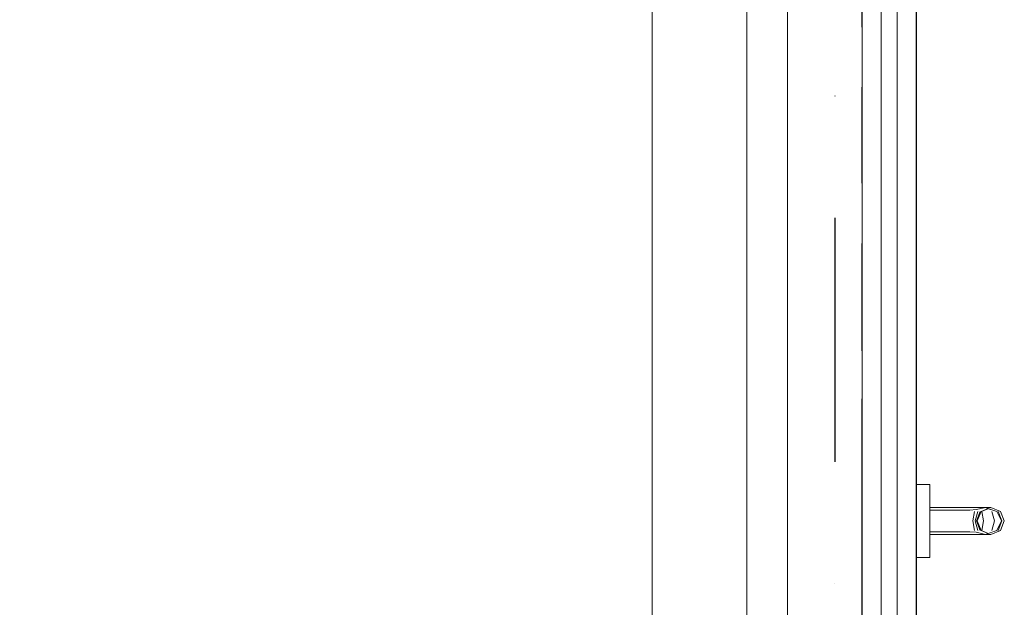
# Model space of a CAD drawing. Header units: millimetres. Extents: x 90539 to 127778, y -34922 to 14506.
# Tile 58 of 256: x 106841 to 107568, y 3826 to 4260. Entities that reach past the tile are written whole.
import ezdxf
from ezdxf.enums import TextEntityAlignment as Align

# ---------------------------------------------------------------- set-up
doc = ezdxf.new("R2010")
doc.units = ezdxf.units.MM
doc.header["$MEASUREMENT"] = 0
doc.linetypes.add('Kropki i Kreski', pattern=[360, 180, -90, 0, -90])
doc.linetypes.add('Wipeout_Contour', pattern=[1000, 0, -1000])
for name, color, linetype in [('Nowe_A-Osi', 7, 'Continuous'), ('Nowe_A-Wymiary-Wewnętrzne', 7, 'Continuous'), ('Nowe_A-Wymiary-Zewnętrzne', 7, 'Continuous'), ('Nowe_A-Ściany-Konstrukcyjne', 7, 'Continuous'), ('Nowe_A-Ściany-Wewnętrzne', 7, 'Continuous'), ('Nowe_Drzwi Archicad', 7, 'Continuous')]:
    doc.layers.add(name, color=color, linetype=linetype)
for name, color, linetype, lineweight, true_color in [('Nowe_A-Osi_Nr_pióra__25', 7, 'Continuous', 25, 0x40a5ff), ('Nowe_A-Wymiary-Wewnętrzne_Nr_pióra__45', 7, 'Continuous', 15, 0x40a5ff), ('Nowe_A-Wymiary-Wewnętrzne_Nr_pióra__85', 7, 'Continuous', 13, 0x80c2ff), ('Nowe_A-Wymiary-Zewnętrzne_Nr_pióra__45', 7, 'Continuous', 15, 0x40a5ff), ('Nowe_A-Wymiary-Zewnętrzne_Nr_pióra__85', 7, 'Continuous', 13, 0x80c2ff)]:
    doc.layers.add(name, color=color, linetype=linetype, lineweight=lineweight, true_color=true_color)
for name, color, linetype, lineweight in [('Nowe_A-Osi_Nr_pióra__6', 5, 'Continuous', 13), ('Nowe_A-Wymiary-Wewnętrzne_Nr_pióra__46', 5, 'Continuous', 15), ('Nowe_A-Wymiary-Zewnętrzne_Nr_pióra__46', 5, 'Continuous', 15), ('Nowe_Drzwi Archicad_Nr_pióra__3', 7, 'Continuous', 13), ('Nowe_Drzwi Archicad_Nr_pióra__43', 7, 'Continuous', 13), ('Nowe_Drzwi Archicad_Nr_pióra__87', 7, 'Continuous', 13)]:
    doc.layers.add(name, color=color, linetype=linetype, lineweight=lineweight)
doc.styles.add('STYL_AUTOMATYCZNY_1', font='arial.ttf')
doc.styles.add('STYL_AUTOMATYCZNY_2', font='arial.ttf')
doc.dimstyles.new('STYL_AUTOMATYCZNY__1', dxfattribs={"dimtxt": 125, "dimasz": 47.5, "dimexe": 0.18, "dimexo": 20, "dimgap": 0, "dimtad": 1, "dimdec": 1, "dimlfac": 0.1, "dimzin": 0, "dimdsep": 46, "dimtxsty": 'STYL_AUTOMATYCZNY_2', "dimblk": 'ARROWHEAD_11', "dimblk1": 'ARROWHEAD_11', "dimblk2": 'ARROWHEAD_11', "dimcen": 0.09, "dimclrd": 256, "dimclre": 256, "dimclrt": 5, "dimadec": 1, "dimazin": 0, "dimtfac": 1, "dimtdec": 4, "dimtmove": 0, "dimatfit": 3, "dimfxl": 0, "dimtolj": 1, "dimtzin": 0, "dimarcsym": 0})

# ---------------------------------------------------------------- blocks, each defined once
blk = doc.blocks.new('ElemPrzekroju_43')
at = {"color": 254, "linetype": 'Wipeout_Contour', "lineweight": 0, "ltscale": 2119545.895262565}
blk.add_wipeout([(105732.6, 3738.71), (105707.6, 3738.71), (105707.6, 3070), (105732.6, 3070), (105732.6, 3060), (105707.6, 3060), (105707.6, 2890), (105782.6, 2890), (105782.6, 2898.89), (105807.6, 2898.89), (105807.6, 4084.71), (105857.6, 4084.71), (105857.6, 2898.89), (105882.6, 2898.89), (105882.6, 2890), (107307.6, 2890), (107307.6, 4260), (105707.6, 4260), (105707.6, 3748.71), (105732.6, 3748.71)], dxfattribs=at).dxf.layer = 'Nowe_A-Ściany-Konstrukcyjne'
blk = doc.blocks.new('ElemPrzekroju_44')
at = {"color": 254, "linetype": 'Wipeout_Contour', "lineweight": 0, "ltscale": 860138.661592}
blk.add_wipeout([(107407.6, 3467), (107457.6, 3467), (107457.6, 3485), (107462.6, 3485), (107462.6, 4295), (107457.6, 4295), (107457.6, 4313), (107407.6, 4313)], dxfattribs=at).dxf.layer = 'Nowe_A-Ściany-Wewnętrzne'
at = {"color": 254, "linetype": 'Wipeout_Contour', "lineweight": 0, "ltscale": 1827415.701609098}
blk.add_wipeout([(107307.6, 2890), (107462.6, 2890), (107462.6, 3435), (107457.6, 3435), (107457.6, 3453), (107407.6, 3453), (107407.6, 3390), (107377.6, 3390), (107377.6, 4390), (107407.6, 4390), (107407.6, 4327), (107457.6, 4327), (107457.6, 4345), (107462.6, 4345), (107462.6, 4902), (107462.6, 4960), (107307.6, 4960)], dxfattribs=at).dxf.layer = 'Nowe_A-Ściany-Wewnętrzne'
blk = doc.blocks.new('ElemPrzekroju_45')
at = {"layer": 'Nowe_Drzwi Archicad_Nr_pióra__87', "color": 7, "linetype": 'Continuous', "lineweight": 13}
blk.add_line((107307.6, 2890), (107307.6, 4960), dxfattribs=at)
at = {"color": 254, "linetype": 'Wipeout_Contour', "lineweight": 0, "ltscale": 2044401.935388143}
blk.add_wipeout([(107502.6, 3763), (107502.6, 2890), (107577.6, 2890), (107577.6, 4890), (107502.6, 4890), (107502.6, 3917), (107512.6, 3917), (107512.6, 3900), (107557.6, 3900), (107564.67, 3897.07), (107567.6, 3890), (107564.67, 3882.93), (107557.6, 3880), (107512.6, 3880), (107512.6, 3863), (107502.6, 3863), (107502.6, 3817), (107512.6, 3817), (107512.6, 3763)], dxfattribs=at).dxf.layer = 'Nowe_Drzwi Archicad'
at = {"color": 254, "linetype": 'Wipeout_Contour', "lineweight": 0, "ltscale": 429877.945401}
blk.add_wipeout([(107403.2, 4390), (107392.6, 4390), (107392.6, 3390), (107403.2, 3390)], dxfattribs=at).dxf.layer = 'Nowe_Drzwi Archicad'
at = {"color": 254, "linetype": 'Wipeout_Contour', "lineweight": 0, "ltscale": 429835.547257}
blk.add_wipeout([(107392.6, 4390), (107381.99, 4390), (107381.99, 3390), (107392.6, 3390)], dxfattribs=at).dxf.layer = 'Nowe_Drzwi Archicad'
at = {"color": 254, "linetype": 'Wipeout_Contour', "lineweight": 0, "ltscale": 1504686.420650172}
blk.add_wipeout([(107403.2, 3390), (107407.6, 3390), (107407.6, 3453), (107406.76, 3455.05), (107405.86, 3460), (107406.76, 3464.95), (107407.6, 3467), (107407.6, 4313), (107406.76, 4315.05), (107405.86, 4320), (107406.76, 4324.95), (107407.6, 4327), (107407.6, 4390), (107403.2, 4390)], dxfattribs=at).dxf.layer = 'Nowe_Drzwi Archicad'
at = {"color": 254, "linetype": 'Wipeout_Contour', "lineweight": 0, "ltscale": 430481.862049}
blk.add_wipeout([(107552.24, 3890), (107547.6, 3890), (107550.52, 3882.93), (107551.1, 3882.93)], dxfattribs=at).dxf.layer = 'Nowe_Drzwi Archicad'
at = {"color": 254, "linetype": 'Wipeout_Contour', "lineweight": 0, "ltscale": 430327.954276}
blk.add_wipeout([(107512.5, 3866.62), (107512.5, 3863), (107512.6, 3863), (107512.6, 3866.62)], dxfattribs=at).dxf.layer = 'Nowe_Drzwi Archicad'
at = {"layer": 'Nowe_Drzwi Archicad_Nr_pióra__3', "color": 7, "linetype": 'Continuous', "lineweight": 13}
blk.add_line((107407.6, 4313), (107407.6, 3467), dxfattribs=at)
at = {"color": 254, "linetype": 'Wipeout_Contour', "lineweight": 0, "ltscale": 429805.567256}
blk.add_wipeout([(107377.6, 4390), (107377.6, 3390), (107381.99, 3390), (107381.99, 4390)], dxfattribs=at).dxf.layer = 'Nowe_Drzwi Archicad'
at = {"color": 254, "linetype": 'Wipeout_Contour', "lineweight": 0, "ltscale": 322862.558336}
blk.add_wipeout([(107550.52, 3882.93), (107550.94, 3882.76), (107551.1, 3882.93)], dxfattribs=at).dxf.layer = 'Nowe_Drzwi Archicad'
at = {"color": 254, "linetype": 'Wipeout_Contour', "lineweight": 0, "ltscale": 430328.925469}
blk.add_wipeout([(107512.6, 3876.5), (107512.5, 3876.5), (107512.5, 3866.62), (107512.6, 3866.62)], dxfattribs=at).dxf.layer = 'Nowe_Drzwi Archicad'
at = {"layer": 'Nowe_Drzwi Archicad_Nr_pióra__3', "color": 7, "linetype": 'Continuous', "lineweight": 13}
blk.add_line((107377.6, 4390), (107377.6, 3390), dxfattribs=at)
at = {"color": 254, "linetype": 'Wipeout_Contour', "lineweight": 0, "ltscale": 430330.611342}
blk.add_wipeout([(107512.6, 3890), (107512.5, 3890), (107512.5, 3876.5), (107512.6, 3876.5)], dxfattribs=at).dxf.layer = 'Nowe_Drzwi Archicad'
at = {"color": 254, "linetype": 'Wipeout_Contour', "lineweight": 0, "ltscale": 430308.167055}
blk.add_wipeout([(107502.7, 3863), (107512.5, 3863), (107512.5, 3866.62), (107502.7, 3866.62)], dxfattribs=at).dxf.layer = 'Nowe_Drzwi Archicad'
at = {"color": 254, "linetype": 'Wipeout_Contour', "lineweight": 0, "ltscale": 430332.563883}
blk.add_wipeout([(107512.6, 3903.5), (107512.5, 3903.5), (107512.5, 3890), (107512.6, 3890)], dxfattribs=at).dxf.layer = 'Nowe_Drzwi Archicad'
at = {"color": 254, "linetype": 'Wipeout_Contour', "lineweight": 0, "ltscale": 430309.138292}
blk.add_wipeout([(107512.5, 3876.5), (107502.7, 3876.5), (107502.7, 3866.62), (107512.5, 3866.62)], dxfattribs=at).dxf.layer = 'Nowe_Drzwi Archicad'
at = {"layer": 'Nowe_Drzwi Archicad_Nr_pióra__3', "color": 7, "linetype": 'Continuous', "lineweight": 13}
for q in [(107512.5, 3863), (107512.6, 3866.62)]:
    blk.add_line((107512.6, 3863), q, dxfattribs=at)
at = {"color": 254, "linetype": 'Wipeout_Contour', "lineweight": 0, "ltscale": 430334.25991}
blk.add_wipeout([(107512.6, 3913.38), (107512.5, 3913.38), (107512.5, 3903.5), (107512.6, 3903.5)], dxfattribs=at).dxf.layer = 'Nowe_Drzwi Archicad'
at = {"color": 254, "linetype": 'Wipeout_Contour', "lineweight": 0, "ltscale": 430310.824243}
blk.add_wipeout([(107512.5, 3890), (107502.7, 3890), (107502.7, 3876.5), (107512.5, 3876.5)], dxfattribs=at).dxf.layer = 'Nowe_Drzwi Archicad'
at = {"color": 254, "linetype": 'Wipeout_Contour', "lineweight": 0, "ltscale": 430288.37984}
blk.add_wipeout([(107502.6, 3863), (107502.7, 3863), (107502.7, 3866.62), (107502.6, 3866.62)], dxfattribs=at).dxf.layer = 'Nowe_Drzwi Archicad'
at = {"color": 254, "linetype": 'Wipeout_Contour', "lineweight": 0, "ltscale": 430335.241258}
blk.add_wipeout([(107512.5, 3913.38), (107512.6, 3913.38), (107512.6, 3917), (107512.5, 3917)], dxfattribs=at).dxf.layer = 'Nowe_Drzwi Archicad'
at = {"color": 254, "linetype": 'Wipeout_Contour', "lineweight": 0, "ltscale": 430312.776874}
blk.add_wipeout([(107512.5, 3903.5), (107502.7, 3903.5), (107502.7, 3890), (107512.5, 3890)], dxfattribs=at).dxf.layer = 'Nowe_Drzwi Archicad'
at = {"color": 254, "linetype": 'Wipeout_Contour', "lineweight": 0, "ltscale": 430389.9818}
blk.add_wipeout([(107542.11, 3882.03), (107512.6, 3882.03), (107512.6, 3880), (107542.6, 3880)], dxfattribs=at).dxf.layer = 'Nowe_Drzwi Archicad'
at = {"color": 254, "linetype": 'Wipeout_Contour', "lineweight": 0, "ltscale": 430289.351122}
blk.add_wipeout([(107502.7, 3876.5), (107502.6, 3876.5), (107502.6, 3866.62), (107502.7, 3866.62)], dxfattribs=at).dxf.layer = 'Nowe_Drzwi Archicad'
at = {"layer": 'Nowe_Drzwi Archicad_Nr_pióra__3', "color": 7, "linetype": 'Continuous', "lineweight": 13}
blk.add_line((107512.6, 3866.62), (107512.6, 3876.5), dxfattribs=at)
at = {"color": 254, "linetype": 'Wipeout_Contour', "lineweight": 0, "ltscale": 430314.472978}
blk.add_wipeout([(107512.5, 3913.38), (107502.7, 3913.38), (107502.7, 3903.5), (107512.5, 3903.5)], dxfattribs=at).dxf.layer = 'Nowe_Drzwi Archicad'
at = {"color": 254, "linetype": 'Wipeout_Contour', "lineweight": 0, "ltscale": 430291.03715}
blk.add_wipeout([(107502.7, 3890), (107502.6, 3890), (107502.6, 3876.5), (107502.7, 3876.5)], dxfattribs=at).dxf.layer = 'Nowe_Drzwi Archicad'
at = {"color": 254, "linetype": 'Wipeout_Contour', "lineweight": 0, "ltscale": 430459.992344}
blk.add_wipeout([(107546.78, 3881.66), (107542.11, 3882.03), (107542.6, 3880), (107548.34, 3880)], dxfattribs=at).dxf.layer = 'Nowe_Drzwi Archicad'
at = {"color": 254, "linetype": 'Wipeout_Contour', "lineweight": 0, "ltscale": 430315.454371}
blk.add_wipeout([(107502.7, 3917), (107502.7, 3913.38), (107512.5, 3913.38), (107512.5, 3917)], dxfattribs=at).dxf.layer = 'Nowe_Drzwi Archicad'
at = {"color": 254, "linetype": 'Wipeout_Contour', "lineweight": 0, "ltscale": 430292.989871}
blk.add_wipeout([(107502.7, 3903.5), (107502.6, 3903.5), (107502.6, 3890), (107502.7, 3890)], dxfattribs=at).dxf.layer = 'Nowe_Drzwi Archicad'
at = {"color": 254, "linetype": 'Wipeout_Contour', "lineweight": 0, "ltscale": 430392.579904}
blk.add_wipeout([(107542.6, 3900), (107512.6, 3900), (107512.6, 3897.97), (107542.11, 3897.97)], dxfattribs=at).dxf.layer = 'Nowe_Drzwi Archicad'
at = {"layer": 'Nowe_Drzwi Archicad_Nr_pióra__3', "color": 7, "linetype": 'Continuous', "lineweight": 13}
for p, q in [((107512.6, 3917), (107512.5, 3917)), ((107512.6, 3913.38), (107512.6, 3917)), ((107512.6, 3903.5), (107512.6, 3913.38))]:
    blk.add_line(p, q, dxfattribs=at)
at = {"color": 254, "linetype": 'Wipeout_Contour', "lineweight": 0, "ltscale": 430294.686053}
blk.add_wipeout([(107502.7, 3913.38), (107502.6, 3913.38), (107502.6, 3903.5), (107502.7, 3903.5)], dxfattribs=at).dxf.layer = 'Nowe_Drzwi Archicad'
at = {"color": 254, "linetype": 'Wipeout_Contour', "lineweight": 0, "ltscale": 430462.630656}
blk.add_wipeout([(107542.6, 3900), (107542.11, 3897.97), (107546.78, 3898.34), (107548.34, 3900)], dxfattribs=at).dxf.layer = 'Nowe_Drzwi Archicad'
at = {"color": 254, "linetype": 'Wipeout_Contour', "lineweight": 0, "ltscale": 430295.667492}
blk.add_wipeout([(107502.6, 3913.38), (107502.7, 3913.38), (107502.7, 3917), (107502.6, 3917)], dxfattribs=at).dxf.layer = 'Nowe_Drzwi Archicad'
at = {"color": 254, "linetype": 'Wipeout_Contour', "lineweight": 0, "ltscale": 322864.067991}
blk.add_wipeout([(107550.94, 3897.24), (107550.52, 3897.07), (107551.1, 3897.07)], dxfattribs=at).dxf.layer = 'Nowe_Drzwi Archicad'
at = {"color": 254, "linetype": 'Wipeout_Contour', "lineweight": 0, "ltscale": 430229.002077}
blk.add_wipeout([(107462.6, 4832), (107462.6, 2960), (107502.6, 2960), (107502.6, 4832)], dxfattribs=at).dxf.layer = 'Nowe_Drzwi Archicad'
at = {"color": 254, "linetype": 'Wipeout_Contour', "lineweight": 0, "ltscale": 430482.884394}
blk.add_wipeout([(107547.6, 3890), (107552.24, 3890), (107551.1, 3897.07), (107550.52, 3897.07)], dxfattribs=at).dxf.layer = 'Nowe_Drzwi Archicad'
at = {"layer": 'Nowe_Drzwi Archicad_Nr_pióra__3', "color": 7, "linetype": 'Continuous', "lineweight": 13}
for p, q in [((107502.7, 4878.96), (107502.7, 4036.93)), ((107462.6, 4832), (107462.6, 2960)), ((107502.6, 4832), (107502.6, 2960)), ((107462.5, 4295), (107462.5, 4254.56)), ((107462.5, 4210.22), (107462.5, 4139.27)), ((107462.5, 4094.92), (107462.5, 4036.93)), ((107462.5, 4036.93), (107462.5, 4015.48)), ((107502.7, 4036.93), (107502.7, 3917)), ((107462.5, 3980.02), (107462.5, 3952.74)), ((107462.5, 3952.74), (107462.5, 3896)), ((107502.7, 3917), (107502.6, 3917)), ((107512.5, 3917), (107502.7, 3917)), ((107462.5, 3839.26), (107462.5, 3896)), ((107502.7, 3863), (107502.6, 3863)), ((107502.7, 3755.07), (107502.7, 3863)), ((107512.5, 3863), (107502.7, 3863)), ((107462.5, 3811.98), (107462.5, 3839.26))]:
    blk.add_line(p, q, dxfattribs=at)
at = {"layer": 'Nowe_Drzwi Archicad_Nr_pióra__43', "color": 7, "linetype": 'Continuous', "lineweight": 13}
for p, q in [((107476.6, 4832), (107476.6, 2960)), ((107488.6, 2960), (107488.6, 4832))]:
    blk.add_line(p, q, dxfattribs=at)
at = {"color": 254, "linetype": 'Wipeout_Contour', "lineweight": 0, "ltscale": 430483.547043}
blk.add_wipeout([(107546.78, 3898.34), (107552.69, 3899.7), (107553.2, 3900), (107548.34, 3900)], dxfattribs=at).dxf.layer = 'Nowe_Drzwi Archicad'
at = {"color": 254, "linetype": 'Wipeout_Contour', "lineweight": 0, "ltscale": 430502.928871}
blk.add_wipeout([(107552.24, 3890), (107551.1, 3882.93), (107558.3, 3882.93), (107560.41, 3890)], dxfattribs=at).dxf.layer = 'Nowe_Drzwi Archicad'
at = {"color": 254, "linetype": 'Wipeout_Contour', "lineweight": 0, "ltscale": 430498.152549}
blk.add_wipeout([(107550.94, 3897.24), (107551.1, 3897.07), (107558.3, 3897.07), (107555.04, 3898.94)], dxfattribs=at).dxf.layer = 'Nowe_Drzwi Archicad'
at = {"color": 254, "linetype": 'Wipeout_Contour', "lineweight": 0, "ltscale": 430496.026076}
blk.add_wipeout([(107550.94, 3882.76), (107555.04, 3881.06), (107558.3, 3882.93), (107551.1, 3882.93)], dxfattribs=at).dxf.layer = 'Nowe_Drzwi Archicad'
at = {"color": 254, "linetype": 'Wipeout_Contour', "lineweight": 0, "ltscale": 430503.951178}
blk.add_wipeout([(107551.1, 3897.07), (107552.24, 3890), (107560.41, 3890), (107558.3, 3897.07)], dxfattribs=at).dxf.layer = 'Nowe_Drzwi Archicad'
at = {"color": 254, "linetype": 'Wipeout_Contour', "lineweight": 0, "ltscale": 430480.737361}
blk.add_wipeout([(107552.69, 3880.3), (107546.78, 3881.66), (107548.34, 3880), (107553.2, 3880)], dxfattribs=at).dxf.layer = 'Nowe_Drzwi Archicad'
at = {"color": 254, "linetype": 'Wipeout_Contour', "lineweight": 0, "ltscale": 322871.401699}
blk.add_wipeout([(107552.69, 3899.7), (107553.55, 3900), (107553.2, 3900)], dxfattribs=at).dxf.layer = 'Nowe_Drzwi Archicad'
at = {"color": 254, "linetype": 'Wipeout_Contour', "lineweight": 0, "ltscale": 430527.297213}
blk.add_wipeout([(107560.41, 3890), (107558.3, 3882.93), (107562.05, 3882.93), (107565.57, 3890)], dxfattribs=at).dxf.layer = 'Nowe_Drzwi Archicad'
at = {"color": 254, "linetype": 'Wipeout_Contour', "lineweight": 0, "ltscale": 430514.035642}
blk.add_wipeout([(107555.04, 3898.94), (107558.3, 3897.07), (107562.05, 3897.07), (107555.76, 3899.24)], dxfattribs=at).dxf.layer = 'Nowe_Drzwi Archicad'
at = {"color": 254, "linetype": 'Wipeout_Contour', "lineweight": 0, "ltscale": 430511.708982}
blk.add_wipeout([(107555.04, 3881.06), (107555.76, 3880.76), (107562.05, 3882.93), (107558.3, 3882.93)], dxfattribs=at).dxf.layer = 'Nowe_Drzwi Archicad'
at = {"color": 254, "linetype": 'Wipeout_Contour', "lineweight": 0, "ltscale": 430528.319467}
blk.add_wipeout([(107562.05, 3897.07), (107558.3, 3897.07), (107560.41, 3890), (107565.57, 3890)], dxfattribs=at).dxf.layer = 'Nowe_Drzwi Archicad'
at = {"color": 254, "linetype": 'Wipeout_Contour', "lineweight": 0, "ltscale": 322869.218363}
blk.add_wipeout([(107552.69, 3880.3), (107553.2, 3880), (107553.55, 3880)], dxfattribs=at).dxf.layer = 'Nowe_Drzwi Archicad'
at = {"color": 254, "linetype": 'Wipeout_Contour', "lineweight": 0, "ltscale": 430542.043272}
blk.add_wipeout([(107567.6, 3890), (107565.87, 3890), (107563.11, 3882.93), (107564.67, 3882.93)], dxfattribs=at).dxf.layer = 'Nowe_Drzwi Archicad'
at = {"color": 254, "linetype": 'Wipeout_Contour', "lineweight": 0, "ltscale": 430521.926252}
blk.add_wipeout([(107564.67, 3882.93), (107563.11, 3882.93), (107556.45, 3880), (107557.6, 3880)], dxfattribs=at).dxf.layer = 'Nowe_Drzwi Archicad'
at = {"color": 254, "linetype": 'Wipeout_Contour', "lineweight": 0, "ltscale": 430491.343879}
blk.add_wipeout([(107549.79, 3882.93), (107555.18, 3880.56), (107555.76, 3880.76), (107550.52, 3882.93)], dxfattribs=at).dxf.layer = 'Nowe_Drzwi Archicad'
at = {"color": 254, "linetype": 'Wipeout_Contour', "lineweight": 0, "ltscale": 430475.793958}
blk.add_wipeout([(107550.52, 3882.93), (107547.6, 3890), (107547.03, 3890), (107549.79, 3882.93)], dxfattribs=at).dxf.layer = 'Nowe_Drzwi Archicad'
at = {"color": 254, "linetype": 'Wipeout_Contour', "lineweight": 0, "ltscale": 430476.816309}
blk.add_wipeout([(107547.6, 3890), (107550.52, 3897.07), (107549.79, 3897.07), (107547.03, 3890)], dxfattribs=at).dxf.layer = 'Nowe_Drzwi Archicad'
at = {"color": 254, "linetype": 'Wipeout_Contour', "lineweight": 0, "ltscale": 430493.71028}
blk.add_wipeout([(107549.79, 3897.07), (107550.52, 3897.07), (107555.76, 3899.24), (107555.18, 3899.44)], dxfattribs=at).dxf.layer = 'Nowe_Drzwi Archicad'
at = {"color": 254, "linetype": 'Wipeout_Contour', "lineweight": 0, "ltscale": 430524.3942}
blk.add_wipeout([(107557.6, 3900), (107556.45, 3900), (107563.11, 3897.07), (107564.67, 3897.07)], dxfattribs=at).dxf.layer = 'Nowe_Drzwi Archicad'
at = {"color": 254, "linetype": 'Wipeout_Contour', "lineweight": 0, "ltscale": 430543.065491}
blk.add_wipeout([(107564.67, 3897.07), (107563.11, 3897.07), (107565.87, 3890), (107567.6, 3890)], dxfattribs=at).dxf.layer = 'Nowe_Drzwi Archicad'
at = {"color": 254, "linetype": 'Wipeout_Contour', "lineweight": 0, "ltscale": 430537.173216}
blk.add_wipeout([(107565.87, 3890), (107565.57, 3890), (107562.05, 3882.93), (107563.11, 3882.93)], dxfattribs=at).dxf.layer = 'Nowe_Drzwi Archicad'
at = {"color": 254, "linetype": 'Wipeout_Contour', "lineweight": 0, "ltscale": 430515.025701}
blk.add_wipeout([(107563.11, 3882.93), (107562.05, 3882.93), (107553.55, 3880), (107556.45, 3880)], dxfattribs=at).dxf.layer = 'Nowe_Drzwi Archicad'
at = {"color": 254, "linetype": 'Wipeout_Contour', "lineweight": 0, "ltscale": 538109.207306}
blk.add_wipeout([(107549.79, 3882.93), (107548.1, 3882.93), (107552.69, 3880.3), (107553.55, 3880), (107555.18, 3880.56)], dxfattribs=at).dxf.layer = 'Nowe_Drzwi Archicad'
at = {"layer": 'Nowe_Drzwi Archicad_Nr_pióra__3', "color": 7, "linetype": 'Continuous', "lineweight": 13}
for p, q in [((107564.67, 3882.93), (107557.6, 3880)), ((107557.6, 3880), (107556.45, 3880))]:
    blk.add_line(p, q, dxfattribs=at)
at = {"color": 254, "linetype": 'Wipeout_Contour', "lineweight": 0, "ltscale": 430471.894872}
blk.add_wipeout([(107549.79, 3882.93), (107547.03, 3890), (107545.99, 3890), (107548.1, 3882.93)], dxfattribs=at).dxf.layer = 'Nowe_Drzwi Archicad'
at = {"color": 254, "linetype": 'Wipeout_Contour', "lineweight": 0, "ltscale": 430472.917233}
blk.add_wipeout([(107547.03, 3890), (107549.79, 3897.07), (107548.1, 3897.07), (107545.99, 3890)], dxfattribs=at).dxf.layer = 'Nowe_Drzwi Archicad'
at = {"color": 254, "linetype": 'Wipeout_Contour', "lineweight": 0, "ltscale": 430473.782937}
blk.add_wipeout([(107546.78, 3881.66), (107552.69, 3880.3), (107548.1, 3882.93), (107545.58, 3882.93)], dxfattribs=at).dxf.layer = 'Nowe_Drzwi Archicad'
at = {"layer": 'Nowe_Drzwi Archicad_Nr_pióra__3', "color": 7, "linetype": 'Continuous', "lineweight": 13}
for p, q in [((107553.55, 3880), (107562.05, 3882.93)), ((107553.2, 3880), (107553.55, 3880)), ((107556.45, 3880), (107553.55, 3880))]:
    blk.add_line(p, q, dxfattribs=at)
at = {"color": 254, "linetype": 'Wipeout_Contour', "lineweight": 0, "ltscale": 538112.351233}
blk.add_wipeout([(107552.69, 3899.7), (107548.1, 3897.07), (107549.79, 3897.07), (107555.18, 3899.44), (107553.55, 3900)], dxfattribs=at).dxf.layer = 'Nowe_Drzwi Archicad'
at = {"color": 254, "linetype": 'Wipeout_Contour', "lineweight": 0, "ltscale": 430465.176799}
blk.add_wipeout([(107548.1, 3882.93), (107545.99, 3890), (107544.43, 3890), (107545.58, 3882.93)], dxfattribs=at).dxf.layer = 'Nowe_Drzwi Archicad'
at = {"layer": 'Nowe_Drzwi Archicad_Nr_pióra__3', "color": 7, "linetype": 'Continuous', "lineweight": 13}
blk.add_line((107555.76, 3880.76), (107550.52, 3882.93), dxfattribs=at)
at = {"color": 254, "linetype": 'Wipeout_Contour', "lineweight": 0, "ltscale": 430466.19918}
blk.add_wipeout([(107545.99, 3890), (107548.1, 3897.07), (107545.58, 3897.07), (107544.43, 3890)], dxfattribs=at).dxf.layer = 'Nowe_Drzwi Archicad'
at = {"color": 254, "linetype": 'Wipeout_Contour', "lineweight": 0, "ltscale": 430517.49369}
blk.add_wipeout([(107556.45, 3900), (107553.55, 3900), (107562.05, 3897.07), (107563.11, 3897.07)], dxfattribs=at).dxf.layer = 'Nowe_Drzwi Archicad'
at = {"color": 254, "linetype": 'Wipeout_Contour', "lineweight": 0, "ltscale": 430456.796731}
blk.add_wipeout([(107542.11, 3882.03), (107546.78, 3881.66), (107545.58, 3882.93), (107541.9, 3882.93)], dxfattribs=at).dxf.layer = 'Nowe_Drzwi Archicad'
at = {"layer": 'Nowe_Drzwi Archicad_Nr_pióra__3', "color": 7, "linetype": 'Continuous', "lineweight": 13}
for p, q in [((107557.6, 3900), (107556.45, 3900)), ((107552.24, 3890), (107551.1, 3882.93))]:
    blk.add_line(p, q, dxfattribs=at)
at = {"color": 254, "linetype": 'Wipeout_Contour', "lineweight": 0, "ltscale": 430476.072495}
blk.add_wipeout([(107548.1, 3897.07), (107552.69, 3899.7), (107546.78, 3898.34), (107545.58, 3897.07)], dxfattribs=at).dxf.layer = 'Nowe_Drzwi Archicad'
at = {"color": 254, "linetype": 'Wipeout_Contour', "lineweight": 0, "ltscale": 430538.195449}
blk.add_wipeout([(107563.11, 3897.07), (107562.05, 3897.07), (107565.57, 3890), (107565.87, 3890)], dxfattribs=at).dxf.layer = 'Nowe_Drzwi Archicad'
at = {"color": 254, "linetype": 'Wipeout_Contour', "lineweight": 0, "ltscale": 430454.548166}
blk.add_wipeout([(107545.58, 3882.93), (107544.43, 3890), (107541.61, 3890), (107541.9, 3882.93)], dxfattribs=at).dxf.layer = 'Nowe_Drzwi Archicad'
at = {"layer": 'Nowe_Drzwi Archicad_Nr_pióra__3', "color": 7, "linetype": 'Continuous', "lineweight": 13}
for p, q in [((107550.52, 3897.07), (107555.76, 3899.24)), ((107551.1, 3897.07), (107552.24, 3890)), ((107553.2, 3900), (107553.55, 3900)), ((107556.45, 3900), (107553.55, 3900)), ((107562.05, 3897.07), (107553.55, 3900)), ((107557.6, 3900), (107564.67, 3897.07)), ((107558.3, 3897.07), (107560.41, 3890)), ((107565.57, 3890), (107562.05, 3897.07)), ((107563.11, 3897.07), (107565.87, 3890)), ((107564.67, 3897.07), (107567.6, 3890)), ((107560.41, 3890), (107558.3, 3882.93)), ((107562.05, 3882.93), (107565.57, 3890)), ((107565.87, 3890), (107563.11, 3882.93)), ((107567.6, 3890), (107564.67, 3882.93)), ((107548.34, 3880), (107553.2, 3880))]:
    blk.add_line(p, q, dxfattribs=at)
at = {"color": 254, "linetype": 'Wipeout_Contour', "lineweight": 0, "ltscale": 430455.570576}
blk.add_wipeout([(107544.43, 3890), (107545.58, 3897.07), (107541.9, 3897.07), (107541.61, 3890)], dxfattribs=at).dxf.layer = 'Nowe_Drzwi Archicad'
at = {"color": 254, "linetype": 'Wipeout_Contour', "lineweight": 0, "ltscale": 430389.488224}
blk.add_wipeout([(107512.6, 3882.03), (107542.11, 3882.03), (107541.9, 3882.93), (107512.6, 3882.93)], dxfattribs=at).dxf.layer = 'Nowe_Drzwi Archicad'
at = {"layer": 'Nowe_Drzwi Archicad_Nr_pióra__3', "color": 7, "linetype": 'Continuous', "lineweight": 13}
for p, q in [((107548.1, 3882.93), (107545.99, 3890)), ((107549.79, 3882.93), (107547.03, 3890)), ((107550.52, 3882.93), (107547.6, 3890))]:
    blk.add_line(p, q, dxfattribs=at)
at = {"color": 254, "linetype": 'Wipeout_Contour', "lineweight": 0, "ltscale": 430458.976757}
blk.add_wipeout([(107545.58, 3897.07), (107546.78, 3898.34), (107542.11, 3897.97), (107541.9, 3897.07)], dxfattribs=at).dxf.layer = 'Nowe_Drzwi Archicad'
at = {"color": 254, "linetype": 'Wipeout_Contour', "lineweight": 0, "ltscale": 430389.565322}
blk.add_wipeout([(107541.9, 3882.93), (107541.61, 3890), (107512.6, 3890), (107512.6, 3882.93)], dxfattribs=at).dxf.layer = 'Nowe_Drzwi Archicad'
at = {"layer": 'Nowe_Drzwi Archicad_Nr_pióra__3', "color": 7, "linetype": 'Continuous', "lineweight": 13}
for p, q in [((107545.99, 3890), (107548.1, 3897.07)), ((107547.03, 3890), (107549.79, 3897.07)), ((107547.6, 3890), (107550.52, 3897.07)), ((107548.34, 3900), (107553.2, 3900)), ((107512.6, 3882.03), (107512.6, 3882.93)), ((107512.6, 3876.5), (107512.6, 3882.03)), ((107512.6, 3880), (107542.6, 3880)), ((107542.6, 3880), (107548.34, 3880))]:
    blk.add_line(p, q, dxfattribs=at)
at = {"layer": 'Nowe_Drzwi Archicad_Nr_pióra__3', "color": 7, "linetype": 'Continuous', "lineweight": 13, "flags": 128}
blk.add_lwpolyline([(107512.6, 3882.03), (107542.11, 3882.03), (107546.78, 3881.66), (107552.69, 3880.3), (107553.55, 3880)], dxfattribs=at)
at = {"color": 254, "linetype": 'Wipeout_Contour', "lineweight": 0, "ltscale": 430390.58789}
blk.add_wipeout([(107541.61, 3890), (107541.9, 3897.07), (107512.6, 3897.07), (107512.6, 3890)], dxfattribs=at).dxf.layer = 'Nowe_Drzwi Archicad'
at = {"layer": 'Nowe_Drzwi Archicad_Nr_pióra__3', "color": 7, "linetype": 'Continuous', "lineweight": 13}
blk.add_line((107545.58, 3882.93), (107544.43, 3890), dxfattribs=at)
at = {"color": 254, "linetype": 'Wipeout_Contour', "lineweight": 0, "ltscale": 430391.662771}
blk.add_wipeout([(107541.9, 3897.07), (107542.11, 3897.97), (107512.6, 3897.97), (107512.6, 3897.07)], dxfattribs=at).dxf.layer = 'Nowe_Drzwi Archicad'
at = {"layer": 'Nowe_Drzwi Archicad_Nr_pióra__3', "color": 7, "linetype": 'Continuous', "lineweight": 13}
for p, q in [((107512.6, 3897.97), (107512.6, 3903.5)), ((107512.6, 3900), (107542.6, 3900)), ((107512.6, 3897.07), (107512.6, 3897.97)), ((107512.6, 3897.97), (107512.6, 3882.03)), ((107542.6, 3900), (107548.34, 3900)), ((107544.43, 3890), (107545.58, 3897.07))]:
    blk.add_line(p, q, dxfattribs=at)
at = {"layer": 'Nowe_Drzwi Archicad_Nr_pióra__3', "color": 7, "linetype": 'Continuous', "lineweight": 13, "flags": 128}
blk.add_lwpolyline([(107553.55, 3900), (107552.69, 3899.7), (107546.78, 3898.34), (107542.11, 3897.97), (107512.6, 3897.97)], dxfattribs=at)
blk = doc.blocks.new('Standardowy znacznik osi[2]', base_point=(107442.6, 13756.05))
at = {"layer": 'Nowe_A-Osi_Nr_pióra__25', "color": 161, "linetype": 'Kropki i Kreski', "lineweight": 25, "true_color": 0x40a5ff}
blk.add_line((107442.6, 12756.05), (107442.6, -1000), dxfattribs=at)
at = {"layer": 'Nowe_A-Osi_Nr_pióra__6', "color": 5, "lineweight": 13, "style": 'STYL_AUTOMATYCZNY_1'}
for tag, p in [('AC_MarkerText_1_0', (107442.6, 14331.05)), ('AC_MarkerText_1_1', (107442.6, -2175))]:
    blk.add_attdef(tag, text='', height=400, rotation=360, dxfattribs=at).set_placement(p, align=Align.TOP_CENTER)
blk = doc.blocks.new('*D704')
at = {"layer": 'Nowe_A-Wymiary-Wewnętrzne_Nr_pióra__45', "linetype": 'Continuous', "lineweight": 15, "true_color": 0x40a5ff}
for points in [[(108300.43, 4960), (108301.38, 4955.22), (108304.09, 4951.16), (108308.15, 4948.45), (108312.93, 4947.5), (108317.71, 4948.45), (108321.77, 4951.16), (108324.48, 4955.22), (108325.43, 4960), (108324.48, 4964.78), (108321.77, 4968.84), (108317.71, 4971.55), (108312.93, 4972.5), (108308.15, 4971.55), (108304.09, 4968.84), (108301.38, 4964.78)], [(108300.43, 2890), (108301.38, 2885.22), (108304.09, 2881.16), (108308.15, 2878.45), (108312.93, 2877.5), (108317.71, 2878.45), (108321.77, 2881.16), (108324.48, 2885.22), (108325.43, 2890), (108324.48, 2894.78), (108321.77, 2898.84), (108317.71, 2901.55), (108312.93, 2902.5), (108308.15, 2901.55), (108304.09, 2898.84), (108301.38, 2894.78)]]:
    blk.add_hatch(color=161, dxfattribs=at).paths.add_polyline_path(points)
at = {"layer": 'Nowe_A-Wymiary-Wewnętrzne_Nr_pióra__45', "color": 161, "linetype": 'Continuous', "lineweight": 15, "true_color": 0x40a5ff}
for centre in [(108312.93, 4960), (108312.93, 2890)]:
    blk.add_circle(centre, 12.5, dxfattribs=at)
at = {"layer": 'Nowe_A-Wymiary-Wewnętrzne_Nr_pióra__85', "color": 151, "linetype": 'Continuous', "lineweight": 13, "true_color": 0x80c2ff}
for p, q in [((108300.43, 4960), (108266.06, 4960)), ((108359.81, 4960), (108325.43, 4960)), ((108312.93, 2902.5), (108312.93, 4947.5)), ((108300.43, 2890), (108266.06, 2890)), ((108359.81, 2890), (108325.43, 2890))]:
    blk.add_line(p, q, dxfattribs=at)
at = {"layer": 'Nowe_A-Wymiary-Wewnętrzne_Nr_pióra__46', "color": 5, "lineweight": 15, "char_height": 125, "attachment_point": 7, "rotation": 90, "style": 'STYL_AUTOMATYCZNY_2'}
for s, insert in [('\\A1;{\\pql;\\fArial|b0|i0|c238|p0;\\W1.000000;207,0}', (108287.93, 3877.33)), ('\\A1;{\\pql;\\fArial|b0|i0|c238|p0;\\W1.000000;35,0}', (108287.93, 2902.5))]:
    blk.add_mtext(s, dxfattribs=dict(at, insert=insert))
blk = doc.blocks.new('ARROWHEAD_11')
at = {"color": 0, "linetype": 'Continuous', "lineweight": 0}
blk.add_line((0, 0), (-1, 0), dxfattribs=at)
at = {"color": 0, "linetype": 'Continuous', "lineweight": 0, "const_width": 0.25, "flags": 128}
blk.add_lwpolyline([(-0.125, 0, 1), (0.125, 0, 1)], format="xyb", close=True, dxfattribs=at)
blk = doc.blocks.new('*D748')
at = {"layer": 'Nowe_A-Wymiary-Zewnętrzne_Nr_pióra__45', "linetype": 'Continuous', "lineweight": 15, "true_color": 0x40a5ff}
for points in [[(119375.13, 12845), (119376.08, 12840.22), (119378.79, 12836.16), (119382.84, 12833.45), (119387.63, 12832.5), (119392.41, 12833.45), (119396.47, 12836.16), (119399.18, 12840.22), (119400.13, 12845), (119399.18, 12849.78), (119396.47, 12853.84), (119392.41, 12856.55), (119387.63, 12857.5), (119382.84, 12856.55), (119378.79, 12853.84), (119376.08, 12849.78)], [(119375.13, -450), (119376.08, -454.78), (119378.79, -458.84), (119382.84, -461.55), (119387.63, -462.5), (119392.41, -461.55), (119396.47, -458.84), (119399.18, -454.78), (119400.13, -450), (119399.18, -445.22), (119396.47, -441.16), (119392.41, -438.45), (119387.63, -437.5), (119382.84, -438.45), (119378.79, -441.16), (119376.08, -445.22)]]:
    blk.add_hatch(color=161, dxfattribs=at).paths.add_polyline_path(points)
at = {"layer": 'Nowe_A-Wymiary-Zewnętrzne_Nr_pióra__45', "color": 161, "linetype": 'Continuous', "lineweight": 15, "true_color": 0x40a5ff}
for centre in [(119387.63, 12845), (119387.63, -450)]:
    blk.add_circle(centre, 12.5, dxfattribs=at)
at = {"layer": 'Nowe_A-Wymiary-Zewnętrzne_Nr_pióra__85', "color": 151, "linetype": 'Continuous', "lineweight": 13, "true_color": 0x80c2ff}
for p, q in [((119387.63, 12857.5), (119387.63, 12870)), ((119375.13, 12845), (119340.75, 12845)), ((119434.5, 12845), (119400.13, 12845)), ((119387.63, -437.5), (119387.63, 12832.5)), ((119375.13, -450), (119340.75, -450)), ((119434.5, -450), (119400.13, -450)), ((119387.63, -475), (119387.63, -462.5))]:
    blk.add_line(p, q, dxfattribs=at)
at = {"layer": 'Nowe_A-Wymiary-Zewnętrzne_Nr_pióra__46', "color": 5, "lineweight": 15, "insert": (119362.63, 5911.52), "char_height": 125, "attachment_point": 7, "rotation": 90, "style": 'STYL_AUTOMATYCZNY_2'}
blk.add_mtext('\\A1;{\\pql;\\fArial|b0|i0|c238|p0;\\W1.000000;1\xa0329,5}', dxfattribs=at)

msp = doc.modelspace()

# ---------------------------------------------------------------- block references
at = {"layer": 'Nowe_A-Ściany-Konstrukcyjne', "lineweight": 0}
msp.add_blockref('ElemPrzekroju_43', (0, 0), dxfattribs=at)

# ---------------------------------------------------------------- next in the draw order: block references
at = {"layer": 'Nowe_A-Ściany-Wewnętrzne', "lineweight": 0}
msp.add_blockref('ElemPrzekroju_44', (0, 0), dxfattribs=at)

# ---------------------------------------------------------------- next in the draw order: block references
at = {"layer": 'Nowe_Drzwi Archicad', "lineweight": 0}
msp.add_blockref('ElemPrzekroju_45', (0, 0), dxfattribs=at)

# ---------------------------------------------------------------- next in the draw order: block references
at = {"layer": 'Nowe_A-Osi', "color": 8, "linetype": 'Continuous', "lineweight": 13}
msp.add_blockref('Standardowy znacznik osi[2]', (107442.6, 13756.05), dxfattribs=at)

# ---------------------------------------------------------------- next in the draw order: dimensions: what is measured, and where the dimension line sits
at = {"layer": 'Nowe_A-Wymiary-Wewnętrzne', "color": 151, "linetype": 'Continuous', "lineweight": 13, "true_color": 0x80c2ff}
dim = msp.add_linear_dim(base=(108312.93, 4960), p1=(99177.6, 2890), p2=(107577.6, 4960), angle=90, dimstyle='STYL_AUTOMATYCZNY__1', dxfattribs=at)
dim.commit()
dim.dimension.update_dxf_attribs({"geometry": '*D704', "text_midpoint": (108225.43, 4086.72), "dimtype": 160, "text_rotation": 90})
at = {"layer": 'Nowe_A-Wymiary-Zewnętrzne', "color": 151, "linetype": 'Continuous', "lineweight": 13, "true_color": 0x80c2ff}
dim = msp.add_linear_dim(base=(119387.63, 12845), p1=(95120.09, -450), p2=(98654.74, 12845), angle=90, dimstyle='STYL_AUTOMATYCZNY__1', dxfattribs=at)
dim.commit()
dim.dimension.update_dxf_attribs({"geometry": '*D748', "text_midpoint": (119300.13, 6192.64), "dimtype": 160, "text_rotation": 90})

doc.saveas('drawing.dxf')
